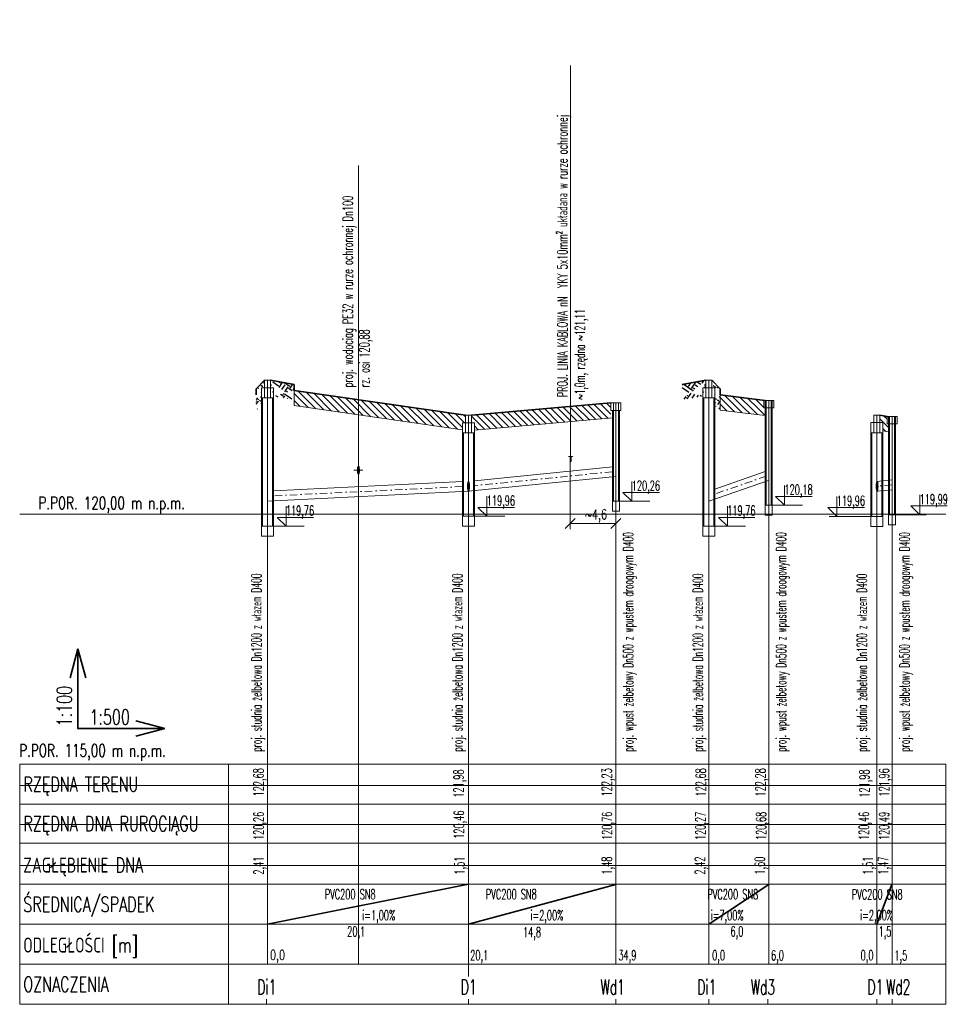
# Model space of a CAD drawing. Header units: millimetres. Extents: x 7478875 to 7488313, y 5963949 to 5966160.
# Tile 6 of 6: x 7486455 to 7488313, y 5963949 to 5965919. Entities that reach past the tile are written whole.
import ezdxf

# ---------------------------------------------------------------- set-up
doc = ezdxf.new("R2010")
doc.units = ezdxf.units.MM
doc.linetypes.add('DASHDOT', pattern=[1, 0.5, -0.25, 0, -0.25])
doc.layers.get('0').update_dxf_attribs({"lineweight": 0})
for name, color, linetype, lineweight in [('A- teren', 7, 'Continuous', 35), ('S-kd-rury', 94, 'Continuous', 20), ('S-kd-studnie', 94, 'Continuous', 20), ('S-profil-kolizje', 7, 'Continuous', 20), ('S-profil-tabelka', 7, 'Continuous', 20)]:
    doc.layers.add(name, color=color, linetype=linetype, lineweight=lineweight)
doc.layers.add('HATCH', color=7, linetype='Continuous')
doc.layers.add('S-profil-niedruk', color=1, linetype='Continuous', lineweight=20, plot=False)
doc.styles.add('profil-100', font='romans.shx', dxfattribs={"width": 0.6, "height": 20})
doc.styles.add('SANIT', font='romans.shx', dxfattribs={"width": 0.7})
doc.dimstyles.new('Kopia profil-100-12-rzedne', dxfattribs={"dimtxt": 20, "dimasz": 0, "dimexe": 10, "dimexo": 10, "dimgap": 0, "dimtad": 1, "dimjust": 1, "dimlfac": 0.01, "dimrnd": 0.0001, "dimzin": 1, "dimtxsty": 'profil-100', "dimblk": 'NONE', "dimcen": 12.5, "dimse1": 1, "dimse2": 1, "dimsd1": 1, "dimsd2": 1, "dimclrd": 7, "dimclre": 7, "dimclrt": 7, "dimadec": 0, "dimazin": 0, "dimtm": 1e-09, "dimtfac": 1, "dimtofl": 0, "dimtmove": 2, "dimatfit": 2, "dimldrblk": 'NONE', "dimfxl": 0, "dimtolj": 1, "dimtzin": 0, "dimlwd": 0, "dimlwe": 20, "dimarcsym": 0})
doc.dimstyles.new('profil-odl', dxfattribs={"dimtxt": 25, "dimasz": 2, "dimexe": 0, "dimexo": 0, "dimgap": 3, "dimtad": 1, "dimdec": 1, "dimlfac": 0.05, "dimzin": 1, "dimtxsty": 'profil-100', "dimblk": 'NONE', "dimcen": 0, "dimdle": 10, "dimse1": 1, "dimse2": 1, "dimsd1": 1, "dimsd2": 1, "dimclrd": 7, "dimclrt": 256, "dimazin": 0, "dimtfac": 1, "dimtdec": 1, "dimtmove": 0, "dimatfit": 3, "dimldrblk": 'NONE', "dimfxl": 0, "dimlwd": 0, "dimlwe": 0, "dimarcsym": 0})
doc.dimstyles.new('profil-odl-kolizje', dxfattribs={"dimtxt": 20, "dimasz": 20, "dimexe": 10, "dimexo": 0, "dimgap": 3, "dimtad": 1, "dimdec": 1, "dimlfac": 0.05, "dimzin": 1, "dimtxsty": 'SANIT', "dimblk": 'OBLIQUE', "dimcen": 0, "dimse1": 1, "dimse2": 1, "dimclrd": 7, "dimclrt": 256, "dimazin": 0, "dimtfac": 1, "dimtdec": 1, "dimtmove": 0, "dimatfit": 3, "dimldrblk": 'NONE', "dimfxl": 0, "dimlwd": 0, "dimlwe": 0, "dimarcsym": 0})
doc.dimstyles.new('zaglebienia', dxfattribs={"dimtxt": 25, "dimasz": 10, "dimexe": 0, "dimexo": 0, "dimgap": 3, "dimtad": 1, "dimlfac": 0.01, "dimzin": 1, "dimtxsty": 'profil-100', "dimblk": 'NONE', "dimcen": 0, "dimdle": 10, "dimse1": 1, "dimse2": 1, "dimsd1": 1, "dimsd2": 1, "dimclrd": 7, "dimclrt": 256, "dimazin": 0, "dimtfac": 1, "dimtmove": 0, "dimatfit": 3, "dimldrblk": 'NONE', "dimfxl": 0, "dimlwd": 0, "dimlwe": 0, "dimarcsym": 0})
pattern_1 = [(135, (-11571.194, -629.4), (-6.735192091, -6.735192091), [])]
pattern_2 = [(56, (-11571.194, -629.4), (-5.140540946, 26.44579057), [19.05, -19.05]), (56, (-11577.116, -625.405), (-5.140540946, 26.44579057), [19.05, -19.05]), (56, (-11583.039, -621.41), (-5.140540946, 26.44579057), [19.05, -19.05]), (146, (-11583.681, -618.105), (-26.44579057, -5.140540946), [19.05, -19.05]), (146, (-11579.686, -612.182), (-26.44579057, -5.140540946), [19.05, -19.05]), (146, (-11575.692, -606.26), (-26.44579057, -5.140540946), [19.05, -19.05])]
pattern_3 = [(56, (-10393.77, -629.4), (-5.140540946, 26.44579057), [19.05, -19.05]), (56, (-10399.693, -625.405), (-5.140540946, 26.44579057), [19.05, -19.05]), (56, (-10405.616, -621.41), (-5.140540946, 26.44579057), [19.05, -19.05]), (146, (-10406.258, -618.105), (-26.44579057, -5.140540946), [19.05, -19.05]), (146, (-10402.264, -612.182), (-26.44579057, -5.140540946), [19.05, -19.05]), (146, (-10398.269, -606.26), (-26.44579057, -5.140540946), [19.05, -19.05])]

# ---------------------------------------------------------------- blocks, each defined once
blk = doc.blocks.new('*D4476')
at = {"layer": 'Defpoints', "color": 0}
for p in [(7487353.8, 5964109.1), (7487649.1, 5964109), (7487353.8, 5964075.2)]:
    blk.add_point(p, dxfattribs=at)
at = {"layer": 'S-profil-tabelka', "insert": (7487481.2, 5964090.1), "char_height": 20, "attachment_point": 5, "style": 'profil-100'}
blk.add_mtext('14,8', dxfattribs=at)
blk = doc.blocks.new('_None')
blk = doc.blocks.new('*D4477')
at = {"layer": 'Defpoints', "color": 0}
for p in [(7486951.6, 5964029.1), (7487649.1, 5964029.1), (7487649.1, 5964029.1)]:
    blk.add_point(p, dxfattribs=at)
at = {"layer": 'S-profil-tabelka', "insert": (7487672.1, 5964044), "char_height": 20, "attachment_point": 5, "style": 'profil-100'}
blk.add_mtext('34,9', dxfattribs=at)
blk = doc.blocks.new('*D4478')
at = {"layer": 'Defpoints', "color": 0}
for p in [(7486951.6, 5964109.1), (7487353.8, 5964109), (7486951.6, 5964076.8)]:
    blk.add_point(p, dxfattribs=at)
at = {"layer": 'S-profil-tabelka', "insert": (7487129.1, 5964091.7), "char_height": 20, "attachment_point": 5, "style": 'profil-100'}
blk.add_mtext('20,1', dxfattribs=at)
blk = doc.blocks.new('*D4480')
at = {"layer": 'Defpoints', "color": 0}
for p in [(7486951.6, 5964029.1), (7487353.8, 5964029.1), (7487353.8, 5964029.1)]:
    blk.add_point(p, dxfattribs=at)
at = {"layer": 'S-profil-tabelka', "insert": (7487375.4, 5964044), "char_height": 20, "attachment_point": 5, "style": 'profil-100'}
blk.add_mtext('20,1', dxfattribs=at)
blk = doc.blocks.new('*D4481')
at = {"layer": 'Defpoints', "color": 0}
for p in [(7487649.1, 5965005.5), (7487642.1, 5964929.5), (7487649.1, 5964929.5)]:
    blk.add_point(p, dxfattribs=at)
at = {"layer": 'S-profil-tabelka', "color": 7, "insert": (7487634.3, 5964306), "char_height": 20, "attachment_point": 5, "rotation": 90, "style": 'profil-100'}
blk.add_mtext('\\A1;120,76', dxfattribs=at)
blk = doc.blocks.new('*D4482')
at = {"layer": 'Defpoints', "color": 0}
for p in [(7487649.4, 5965152.4), (7487649.1, 5964929.5), (7487649.1, 5964929.5)]:
    blk.add_point(p, dxfattribs=at)
at = {"layer": 'S-profil-tabelka', "color": 7, "insert": (7487633.7, 5964393.2), "char_height": 20, "attachment_point": 5, "rotation": 90, "style": 'profil-100'}
blk.add_mtext('\\A1;122,23', dxfattribs=at)
blk = doc.blocks.new('*D4483')
at = {"layer": 'Defpoints', "color": 0}
for p in [(7487354.1, 5965127.9), (7487352.9, 5964929.5), (7487354.1, 5964929.5)]:
    blk.add_point(p, dxfattribs=at)
at = {"layer": 'S-profil-tabelka', "color": 7, "insert": (7487337.2, 5964390.7), "char_height": 20, "attachment_point": 5, "rotation": 90, "style": 'profil-100'}
blk.add_mtext('\\A1;121,98', dxfattribs=at)
blk = doc.blocks.new('*D4485')
at = {"layer": 'Defpoints', "color": 0}
for p in [(7486951.8, 5965197.6), (7486951.8, 5964929.5), (7486951.8, 5964929.5)]:
    blk.add_point(p, dxfattribs=at)
at = {"layer": 'S-profil-tabelka', "color": 7, "insert": (7486936.6, 5964393.2), "char_height": 20, "attachment_point": 5, "rotation": 90, "style": 'profil-100'}
blk.add_mtext('\\A1;122,68', dxfattribs=at)
blk = doc.blocks.new('*D4486')
at = {"layer": 'Defpoints', "color": 0}
for p in [(7487353.8, 5964976), (7487354.1, 5964929.5), (7487365.8, 5964929.5)]:
    blk.add_point(p, dxfattribs=at)
at = {"layer": 'S-profil-tabelka', "color": 7, "insert": (7487337.9, 5964308.5), "char_height": 20, "attachment_point": 5, "rotation": 90, "style": 'profil-100'}
blk.add_mtext('\\A1;120,46', dxfattribs=at)
blk = doc.blocks.new('*D4488')
at = {"layer": 'Defpoints', "color": 0}
for p in [(7486951.8, 5964955.9), (7486951.8, 5964929.5), (7486951.8, 5964929.5)]:
    blk.add_point(p, dxfattribs=at)
at = {"layer": 'S-profil-tabelka', "color": 7, "insert": (7486936.8, 5964306), "char_height": 20, "attachment_point": 5, "rotation": 90, "style": 'profil-100'}
blk.add_mtext('\\A1;120,26', dxfattribs=at)
blk = doc.blocks.new('*D4489')
at = {"layer": 'Defpoints', "color": 0}
for p in [(7487644.1, 5965152.4), (7487649.1, 5965152.4), (7487642.1, 5965004.8)]:
    blk.add_point(p, dxfattribs=at)
at = {"layer": 'S-profil-tabelka', "insert": (7487634.2, 5964226.5), "char_height": 20, "attachment_point": 5, "rotation": 90, "style": 'profil-100'}
blk.add_mtext('1,48', dxfattribs=at)
blk = doc.blocks.new('*D4492')
at = {"layer": 'Defpoints', "color": 0}
for p in [(7486951.6, 5965186.2), (7486959.1, 5965186.2), (7486963.9, 5964945)]:
    blk.add_point(p, dxfattribs=at)
at = {"layer": 'S-profil-tabelka', "insert": (7486936.7, 5964226.5), "char_height": 20, "attachment_point": 5, "rotation": 90, "style": 'profil-100'}
blk.add_mtext('2,41', dxfattribs=at)
blk = doc.blocks.new('*D4494')
at = {"layer": 'Defpoints', "color": 0}
for p in [(7487355.8, 5965127.9), (7487353.8, 5964976.7), (7487355.8, 5964976.7)]:
    blk.add_point(p, dxfattribs=at)
at = {"layer": 'S-profil-tabelka', "insert": (7487338.9, 5964226.5), "char_height": 20, "attachment_point": 5, "rotation": 90, "style": 'profil-100'}
blk.add_mtext('1,51', dxfattribs=at)
blk = doc.blocks.new('_Oblique')
at = {"color": 0, "linetype": 'ByBlock', "lineweight": -2}
blk.add_line((-0.5, -0.5), (0.5, 0.5), dxfattribs=at)
blk = doc.blocks.new('*D4549')
at = {"layer": 'Defpoints', "color": 0}
for p in [(7487557.4, 5964929.7), (7487649.1, 5964911.4), (7487649.1, 5964911.4)]:
    blk.add_point(p, dxfattribs=at)
at = {"layer": 'S-profil-tabelka', "color": 7, "linetype": 'ByBlock', "lineweight": 0}
blk.add_line((7487557.4, 5964911.4), (7487649.1, 5964911.4), dxfattribs=at)
at = {"layer": 'S-profil-tabelka', "color": 7, "linetype": 'ByBlock', "lineweight": 0, "xscale": 20, "yscale": 20, "zscale": 20, "rotation": 180}
blk.add_blockref('_Oblique', (7487557.4, 5964911.4), dxfattribs=at)
at = {"layer": 'S-profil-tabelka', "color": 7, "linetype": 'ByBlock', "lineweight": 0, "xscale": 20, "yscale": 20, "zscale": 20}
blk.add_blockref('_Oblique', (7487649.1, 5964911.4), dxfattribs=at)
at = {"layer": 'S-profil-tabelka', "insert": (7487609.2, 5964926.3), "char_height": 20, "attachment_point": 5, "style": 'SANIT'}
blk.add_mtext('~4,6', dxfattribs=at)
blk = doc.blocks.new('*D4558')
at = {"layer": 'Defpoints', "color": 0}
for p in [(7488201.9, 5965125.4), (7488202, 5965125.4), (7488202, 5964978.4)]:
    blk.add_point(p, dxfattribs=at)
at = {"layer": 'S-profil-tabelka', "insert": (7488187.1, 5964226.5), "char_height": 20, "attachment_point": 5, "rotation": 90, "style": 'profil-100'}
blk.add_mtext('1,47', dxfattribs=at)
blk = doc.blocks.new('*D4559')
at = {"layer": 'Defpoints', "color": 0}
for p in [(7488171.4, 5964029.1), (7488171.4, 5964028.8), (7488171.4, 5964028.8)]:
    blk.add_point(p, dxfattribs=at)
at = {"layer": 'S-profil-tabelka', "insert": (7488151.8, 5964044), "char_height": 20, "attachment_point": 5, "style": 'profil-100'}
blk.add_mtext('0,0', dxfattribs=at)
blk = doc.blocks.new('*D4560')
at = {"layer": 'Defpoints', "color": 0}
for p in [(7488200.4, 5965125.4), (7488200.4, 5964929.4), (7488201.6, 5964929.4)]:
    blk.add_point(p, dxfattribs=at)
at = {"layer": 'S-profil-tabelka', "color": 7, "insert": (7488188.9, 5964393), "char_height": 20, "attachment_point": 5, "rotation": 90, "style": 'profil-100'}
blk.add_mtext('\\A1;121,96', dxfattribs=at)
blk = doc.blocks.new('*D4561')
at = {"layer": 'Defpoints', "color": 0}
for p in [(7488202, 5964978.4), (7488202, 5964929.4), (7488202, 5964929.4)]:
    blk.add_point(p, dxfattribs=at)
at = {"layer": 'S-profil-tabelka', "color": 7, "insert": (7488188.9, 5964305.8), "char_height": 20, "attachment_point": 5, "rotation": 90, "style": 'profil-100'}
blk.add_mtext('\\A1;120,49', dxfattribs=at)
blk = doc.blocks.new('*D4562')
at = {"layer": 'Defpoints', "color": 0}
for p in [(7488171.6, 5964109.3), (7488201.8, 5964108.9), (7488171.6, 5964076.7)]:
    blk.add_point(p, dxfattribs=at)
at = {"layer": 'S-profil-tabelka', "insert": (7488187.8, 5964091.6), "char_height": 20, "attachment_point": 5, "style": 'profil-100'}
blk.add_mtext('1,5', dxfattribs=at)
blk = doc.blocks.new('*D4564')
at = {"layer": 'Defpoints', "color": 0}
for p in [(7488165.6, 5965127.9), (7488165.6, 5964929.5), (7488171.6, 5964929.5)]:
    blk.add_point(p, dxfattribs=at)
at = {"layer": 'S-profil-tabelka', "color": 7, "insert": (7488149.6, 5964390.7), "char_height": 20, "attachment_point": 5, "rotation": 90, "style": 'profil-100'}
blk.add_mtext('\\A1;121,98', dxfattribs=at)
blk = doc.blocks.new('*D4565')
at = {"layer": 'Defpoints', "color": 0}
for p in [(7488171.6, 5964975.5), (7488171.6, 5964929.5), (7488171.6, 5964929.5)]:
    blk.add_point(p, dxfattribs=at)
at = {"layer": 'S-profil-tabelka', "color": 7, "insert": (7488148.6, 5964306), "char_height": 20, "attachment_point": 5, "rotation": 90, "style": 'profil-100'}
blk.add_mtext('\\A1;120,46', dxfattribs=at)
blk = doc.blocks.new('*D4566')
at = {"layer": 'Defpoints', "color": 0}
for p in [(7488172.6, 5965128), (7488171.5, 5964976.7), (7488171.6, 5964976.7)]:
    blk.add_point(p, dxfattribs=at)
at = {"layer": 'S-profil-tabelka', "insert": (7488156.6, 5964226.5), "char_height": 20, "attachment_point": 5, "rotation": 90, "style": 'profil-100'}
blk.add_mtext('1,51', dxfattribs=at)
blk = doc.blocks.new('*D4567')
at = {"layer": 'Defpoints', "color": 0}
for p in [(7487835.2, 5965197.9), (7487835.2, 5965197.9), (7487835.4, 5964956)]:
    blk.add_point(p, dxfattribs=at)
at = {"layer": 'S-profil-tabelka', "insert": (7487820.3, 5964226.5), "char_height": 20, "attachment_point": 5, "rotation": 90, "style": 'profil-100'}
blk.add_mtext('2,42', dxfattribs=at)
blk = doc.blocks.new('*D4568')
at = {"layer": 'Defpoints', "color": 0}
for p in [(7487954.9, 5965157.4), (7487955, 5965157.4), (7487954.7, 5964997.5)]:
    blk.add_point(p, dxfattribs=at)
at = {"layer": 'S-profil-tabelka', "insert": (7487940, 5964226.5), "char_height": 20, "attachment_point": 5, "rotation": 90, "style": 'profil-100'}
blk.add_mtext('1,60', dxfattribs=at)
blk = doc.blocks.new('*D4569')
at = {"layer": 'Defpoints', "color": 0}
blk.add_point((7487835.2, 5964029.2), dxfattribs=at)
blk.add_point((7487835.2, 5964029.2), dxfattribs=at)
blk.add_point((7487835.2, 5964029.2), dxfattribs=at)
at = {"layer": 'S-profil-tabelka', "insert": (7487854.7, 5964044.1), "char_height": 20, "attachment_point": 5, "style": 'profil-100'}
blk.add_mtext('0,0', dxfattribs=at)
blk = doc.blocks.new('*D4570')
at = {"layer": 'Defpoints', "color": 0}
for p in [(7487955.2, 5965157.4), (7487955, 5964929.5), (7487955.4, 5964929.5)]:
    blk.add_point(p, dxfattribs=at)
at = {"layer": 'S-profil-tabelka', "color": 7, "insert": (7487941.5, 5964393.1), "char_height": 20, "attachment_point": 5, "rotation": 90, "style": 'profil-100'}
blk.add_mtext('\\A1;122,28', dxfattribs=at)
blk = doc.blocks.new('*D4571')
at = {"layer": 'Defpoints', "color": 0}
for p in [(7487954.7, 5964997.5), (7487955.4, 5964929.4), (7487955.4, 5964929.4)]:
    blk.add_point(p, dxfattribs=at)
at = {"layer": 'S-profil-tabelka', "color": 7, "insert": (7487942.7, 5964305.9), "char_height": 20, "attachment_point": 5, "rotation": 90, "style": 'profil-100'}
blk.add_mtext('\\A1;120,68', dxfattribs=at)
blk = doc.blocks.new('*D4572')
at = {"layer": 'Defpoints', "color": 0}
for p in [(7487835.1, 5965197.9), (7487835.1, 5964929.4), (7487836.8, 5964929.4)]:
    blk.add_point(p, dxfattribs=at)
at = {"layer": 'S-profil-tabelka', "color": 7, "insert": (7487822.1, 5964393.1), "char_height": 20, "attachment_point": 5, "rotation": 90, "style": 'profil-100'}
blk.add_mtext('\\A1;122,68', dxfattribs=at)
blk = doc.blocks.new('*D4573')
at = {"layer": 'Defpoints', "color": 0}
for p in [(7487835.4, 5964956), (7487835.4, 5964929.4), (7487848.6, 5964929.4)]:
    blk.add_point(p, dxfattribs=at)
at = {"layer": 'S-profil-tabelka', "color": 7, "insert": (7487821.3, 5964305.9), "char_height": 20, "attachment_point": 5, "rotation": 90, "style": 'profil-100'}
blk.add_mtext('\\A1;120,27', dxfattribs=at)
blk = doc.blocks.new('*D4574')
at = {"layer": 'Defpoints', "color": 0}
for p in [(7487835.1, 5964109), (7487954.9, 5964109), (7487835.1, 5964076.8)]:
    blk.add_point(p, dxfattribs=at)
at = {"layer": 'S-profil-tabelka', "insert": (7487891.4, 5964091.7), "char_height": 20, "attachment_point": 5, "style": 'profil-100'}
blk.add_mtext('6,0', dxfattribs=at)
blk = doc.blocks.new('*D4575')
at = {"layer": 'Defpoints', "color": 0}
for p in [(7487835.2, 5964029.1), (7487954.9, 5964029), (7487954.9, 5964029)]:
    blk.add_point(p, dxfattribs=at)
at = {"layer": 'S-profil-tabelka', "insert": (7487972.5, 5964043.9), "char_height": 20, "attachment_point": 5, "style": 'profil-100'}
blk.add_mtext('6,0', dxfattribs=at)
blk = doc.blocks.new('*D4576')
at = {"layer": 'Defpoints', "color": 0}
for p in [(7488171.4, 5964028.8), (7488202, 5964029), (7488202, 5964029)]:
    blk.add_point(p, dxfattribs=at)
at = {"layer": 'S-profil-tabelka', "insert": (7488219.5, 5964043.9), "char_height": 20, "attachment_point": 5, "style": 'profil-100'}
blk.add_mtext('1,5', dxfattribs=at)

msp = doc.modelspace()

# ---------------------------------------------------------------- hatches: boundary and pattern name
at = {"layer": 'HATCH', "transparency": 33554687}
h = msp.add_hatch(dxfattribs=at)
h.set_pattern_fill('EARTH', color=8, scale=3, angle=124)
h.set_pattern_definition(pattern_2)
edge = h.paths.add_edge_path()
edge.add_line((7486945.56, 5965197.868), (7486929.16, 5965180.493))
edge.add_line((7486939.56, 5965182.868), (7486945.56, 5965182.868))
edge.add_line((7486939.56, 5965182.868), (7486939.56, 5965147.805))
edge.add_line((7486929.16, 5965168.493), (7486929.16, 5965138.268))
edge.add_line((7486939.56, 5965147.805), (7486930.741, 5965138.462))
h = msp.add_hatch(dxfattribs=at)
h.set_pattern_fill('EARTH', color=8, scale=3, angle=124)
h.set_pattern_definition(pattern_2)
edge = h.paths.add_edge_path()
edge.add_line((7487004.758, 5965159.037), (7486963.56, 5965165.457))
edge.add_line((7487004.758, 5965177.399), (7487004.758, 5965147.088))
edge.add_line((7487004.758, 5965189.399), (7486957.56, 5965197.868))
edge.add_line((7486963.56, 5965165.457), (7486963.56, 5965182.868))
edge.add_line((7486957.56, 5965182.868), (7486963.56, 5965182.868))
edge.add_line((7486957.56, 5965197.868), (7486957.56, 5965182.868))
h = msp.add_hatch(dxfattribs=at)
h.set_pattern_fill('EARTH', color=8, scale=3, angle=56)
h.set_pattern_definition(pattern_3)
edge = h.paths.add_edge_path()
edge.add_line((7487781.975, 5965159.037), (7487823.173, 5965165.457))
edge.add_line((7487781.975, 5965177.399), (7487781.975, 5965147.088))
edge.add_line((7487781.975, 5965189.399), (7487829.173, 5965197.868))
edge.add_line((7487823.173, 5965165.457), (7487823.173, 5965182.868))
edge.add_line((7487829.173, 5965182.868), (7487823.173, 5965182.868))
edge.add_line((7487829.173, 5965197.868), (7487829.173, 5965182.868))
h = msp.add_hatch(dxfattribs=at)
h.set_pattern_fill('EARTH', color=8, scale=3, angle=56)
h.set_pattern_definition(pattern_3)
edge = h.paths.add_edge_path()
edge.add_line((7487841.173, 5965197.868), (7487857.573, 5965180.493))
edge.add_line((7487847.173, 5965182.868), (7487841.173, 5965182.868))
edge.add_line((7487847.173, 5965182.868), (7487847.173, 5965147.805))
edge.add_line((7487857.573, 5965168.493), (7487857.573, 5965138.268))
edge.add_line((7487847.173, 5965147.805), (7487855.992, 5965138.462))
h = msp.add_hatch(dxfattribs=at)
h.set_pattern_fill('ANSI31', color=256, scale=3, angle=90)
h.set_pattern_definition(pattern_1)
h.paths.add_polyline_path([(7487004.758, 5965147.088), (7487004.758, 5965177.399), (7487347.787, 5965127.853), (7487347.787, 5965112.853), (7487341.787, 5965112.853), (7487341.787, 5965098.408)])
h = msp.add_hatch(dxfattribs=at)
h.set_pattern_fill('ANSI31', color=256, scale=3, angle=90)
h.set_pattern_definition([(135, (-11507.278, -629.4), (-6.735192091, -6.735192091), [])])
edge = h.paths.add_edge_path()
edge.add_line((7487943.486, 5965157.523), (7487947.984, 5965127.186))
edge.add_line((7487943.486, 5965157.41), (7487946.485, 5965142.41))
edge.add_line((7487857.573, 5965138.181), (7487947.984, 5965127.186))
edge.add_line((7487944.986, 5965142.41), (7487947.984, 5965142.41))
edge.add_line((7487857.573, 5965138.181), (7487857.573, 5965168.493))
edge.add_line((7487944.986, 5965157.41), (7487857.573, 5965168.493))
h = msp.add_hatch(dxfattribs=at)
h.set_pattern_fill('ANSI31', color=256, scale=3, angle=90)
h.set_pattern_definition(pattern_1)
h.paths.add_polyline_path([(7487365.787, 5965112.853), (7487359.787, 5965112.853), (7487359.787, 5965127.853), (7487639.065, 5965152.434), (7487638.575, 5965122.01), (7487365.787, 5965097.966)])
h = msp.add_hatch(dxfattribs=at)
h.set_pattern_fill('ANSI31', color=256, scale=3, angle=90)
h.set_pattern_definition([(135, (-14624.678, -629.477), (-6.735192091, -6.735192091), [])])
edge = h.paths.add_edge_path()
edge.add_line((7488194.856, 5965094.47), (7488194.856, 5965110.39))
edge.add_line((7488194.856, 5965110.39), (7488191.856, 5965110.39))
edge.add_line((7488191.856, 5965110.39), (7488191.856, 5965125.39))
edge.add_line((7488191.856, 5965125.39), (7488177.607, 5965127.776))
edge.add_line((7488177.607, 5965127.987), (7488177.607, 5965112.987))
edge.add_line((7488177.607, 5965112.987), (7488183.607, 5965112.987))
edge.add_line((7488183.607, 5965112.987), (7488183.607, 5965096.354))
edge.add_line((7488183.607, 5965096.354), (7488194.856, 5965094.47))

# ---------------------------------------------------------------- linework, layer by layer
for p, q in [((7487133.558, 5965627.317, 0), (7487133.558, 5964029.095, 0)), ((7486951.558, 5965197.868, 0), (7486951.558, 5964029.095, 0)), ((7487835.175, 5965197.868, 0), (7487835.175, 5964029.095, 0)), ((7487649.065, 5965152.434), (7487649.065, 5964029.003)), ((7487954.986, 5965157.41), (7487954.913, 5964029.032, 0)), ((7487353.787, 5965127.853), (7487353.787, 5964004.421)), ((7488171.609, 5965127.987), (7488171.536, 5964028.955, 0)), ((7488202.043, 5965125.39), (7488201.971, 5964028.955))]:
    msp.add_line(p, q)
at = {"layer": 'A- teren'}
for p, q in [((7486945.56, 5965197.868, 0), (7486929.16, 5965180.493)), ((7487004.758, 5965189.399, 0), (7486957.56, 5965197.868, 0)), ((7487781.975, 5965189.399, 0), (7487829.173, 5965197.868, 0)), ((7487841.173, 5965197.868, 0), (7487857.573, 5965180.493)), ((7486929.16, 5965168.493), (7486929.16, 5965180.493)), ((7487004.758, 5965177.399, 0), (7487004.758, 5965189.399, 0)), ((7487857.573, 5965168.493), (7487857.573, 5965180.493)), ((7487347.787, 5965127.853), (7487004.758, 5965177.399, 0)), ((7487857.573, 5965168.493), (7487947.984, 5965157.41)), ((7487639.065, 5965152.434), (7487359.787, 5965127.853)), ((7488177.607, 5965127.776), (7488191.856, 5965125.39))]:
    msp.add_line(p, q, dxfattribs=at)
at = {"layer": 'S-kd-rury'}
for p, q in [((7487649.065, 5965152.434), (7487639.065, 5965152.434)), ((7487639.065, 5965152.434), (7487639.065, 5965137.434)), ((7487654.067, 5965152.434), (7487644.063, 5965152.434)), ((7487659.065, 5965152.434), (7487649.065, 5965152.434)), ((7487659.065, 5965152.434), (7487659.065, 5965137.434)), ((7487944.986, 5965157.41), (7487954.986, 5965157.41)), ((7487944.986, 5965157.41), (7487944.986, 5965142.41)), ((7487947.984, 5965157.41), (7487961.987, 5965157.41)), ((7487954.986, 5965157.41), (7487964.986, 5965157.41)), ((7487964.986, 5965157.41), (7487964.986, 5965142.41)), ((7488191.856, 5965125.39), (7488208.858, 5965125.39)), ((7488191.856, 5965125.39), (7488191.856, 5965110.39)), ((7488201.856, 5965125.39), (7488211.856, 5965125.39)), ((7488211.856, 5965125.39), (7488211.856, 5965110.39)), ((7487642.067, 5965024.782), (7487365.787, 5964996.723)), ((7487649.065, 5965005.493), (7487353.787, 5964975.504)), ((7487949.984, 5965015.759), (7487847.173, 5964980.123, 0)), ((7487341.787, 5964994.912), (7486963.56, 5964976.44, 0)), ((7487954.725, 5964997.493, 0), (7487834.921, 5964955.865, 0)), ((7488202.037, 5964998.416), (7488171.601, 5964995.496)), ((7487353.787, 5964975.498), (7486951.812, 5964955.867, 0)), ((7488202.037, 5964978.416), (7488171.601, 5964975.496)), ((7487642.063, 5964955.493), (7487656.067, 5964955.493)), ((7487353.675, 5964925.493), (7487365.787, 5964925.493)), ((7487365.787, 5964925.493), (7487365.787, 5964905.493)), ((7487642.063, 5964935.493), (7487656.067, 5964935.493)), ((7487947.97, 5964927.493), (7487961.974, 5964927.493)), ((7486963.56, 5964905.493, 0), (7486963.56, 5964885.493, 0)), ((7487365.787, 5964905.493), (7487341.787, 5964905.493)), ((7487823.173, 5964905.493, 0), (7487823.173, 5964885.493, 0)), ((7488183.607, 5964905.402), (7488159.607, 5964905.402)), ((7488194.858, 5964908.415), (7488208.861, 5964908.415)), ((7486963.56, 5964885.493, 0), (7486939.56, 5964885.493, 0)), ((7487823.173, 5964885.493, 0), (7487847.173, 5964885.493, 0)), ((7487649.065, 5964849.543), (7487649.065, 5964429.493)), ((7487649.065, 5964429.493), (7487649.065, 5964429.493))]:
    msp.add_line(p, q, dxfattribs=at)
at = {"layer": 'S-kd-rury', "linetype": 'DASHDOT', "ltscale": 30}
for p, q in [((7487642.067, 5965014.782), (7487365.787, 5964986.723)), ((7487949.984, 5965005.759), (7487847.173, 5964970.123, 0)), ((7487341.787, 5964984.912), (7486963.56, 5964966.44, 0)), ((7488202.037, 5964988.416), (7488171.601, 5964985.496))]:
    msp.add_line(p, q, dxfattribs=at)
at = {"layer": 'S-kd-studnie', "linetype": 'Continuous'}
for p, q in [((7486945.56, 5965197.868, 0), (7486945.56, 5965162.868, 0)), ((7486957.56, 5965197.868, 0), (7486945.56, 5965197.868, 0)), ((7486957.56, 5965197.868, 0), (7486957.56, 5965162.868, 0)), ((7487829.173, 5965197.868, 0), (7487829.173, 5965162.868, 0)), ((7487829.173, 5965197.868, 0), (7487841.173, 5965197.868, 0)), ((7487841.173, 5965197.868, 0), (7487841.173, 5965162.868, 0)), ((7486939.56, 5964905.493, 0), (7486939.56, 5965182.868, 0)), ((7486963.56, 5965182.868, 0), (7486939.56, 5965182.868, 0)), ((7486963.56, 5964905.493, 0), (7486963.56, 5965182.868, 0)), ((7487823.173, 5964905.493, 0), (7487823.173, 5965182.868, 0)), ((7487823.173, 5965182.868, 0), (7487847.173, 5965182.868, 0)), ((7487847.173, 5964905.493, 0), (7487847.173, 5965182.868, 0)), ((7486963.56, 5965162.868, 0), (7486939.56, 5965162.868, 0)), ((7486941.56, 5964905.493, 0), (7486941.56, 5965162.868, 0)), ((7486961.56, 5964905.493, 0), (7486961.56, 5965162.868, 0)), ((7487823.173, 5965162.868, 0), (7487847.173, 5965162.868, 0)), ((7487825.173, 5964905.493, 0), (7487825.173, 5965162.868, 0)), ((7487845.173, 5964905.493, 0), (7487845.173, 5965162.868, 0)), ((7487644.063, 5965152.434), (7487644.063, 5964955.493)), ((7487654.067, 5965152.434), (7487654.067, 5964955.493)), ((7487944.986, 5965142.41), (7487964.986, 5965142.41)), ((7487947.984, 5965157.41), (7487947.97, 5964927.493)), ((7487949.984, 5965157.434), (7487949.97, 5964947.493)), ((7487959.987, 5965157.41), (7487959.974, 5964947.493)), ((7487961.987, 5965157.41), (7487961.974, 5964927.493)), ((7487347.787, 5965127.853), (7487347.787, 5965092.853)), ((7487359.787, 5965127.853), (7487347.787, 5965127.853)), ((7487359.787, 5965127.853), (7487359.787, 5965092.853)), ((7487659.065, 5965137.434), (7487639.065, 5965137.434)), ((7487659.065, 5965137.434), (7487639.065, 5965137.434)), ((7487642.06, 5965137.434), (7487642.063, 5964935.493)), ((7487656.063, 5965137.434), (7487656.067, 5964935.493)), ((7488165.607, 5965127.987), (7488165.607, 5965092.987)), ((7488177.607, 5965127.987), (7488165.607, 5965127.987)), ((7488165.607, 5965127.776), (7488165.607, 5965092.776)), ((7488177.607, 5965127.987), (7488177.607, 5965092.987)), ((7488177.607, 5965127.776), (7488177.607, 5965092.776)), ((7488194.856, 5965125.416), (7488194.858, 5964908.415)), ((7488196.856, 5965125.39), (7488196.858, 5964928.415)), ((7488206.859, 5965125.39), (7488206.861, 5964928.415)), ((7488208.859, 5965125.39), (7488208.861, 5964908.415)), ((7487341.787, 5964905.493), (7487341.787, 5965112.853)), ((7487365.787, 5965112.853), (7487341.787, 5965112.853)), ((7487365.787, 5964919.213), (7487365.787, 5965112.853)), ((7488183.607, 5965112.987), (7488159.607, 5965112.987)), ((7488159.607, 5964905.402), (7488159.607, 5965112.762)), ((7488183.607, 5964905.402), (7488183.607, 5965112.762)), ((7488191.856, 5965110.39), (7488211.856, 5965110.39)), ((7487365.787, 5965092.853), (7487341.787, 5965092.853)), ((7487343.787, 5964925.493), (7487343.787, 5965092.853)), ((7487363.787, 5964925.493), (7487363.787, 5965092.853)), ((7488183.607, 5965092.776), (7488159.607, 5965092.776)), ((7488161.607, 5964925.402), (7488161.607, 5965092.762)), ((7488181.607, 5964925.402), (7488181.607, 5965092.762)), ((7487961.974, 5964947.493), (7487947.97, 5964947.493)), ((7487365.787, 5964925.493), (7487341.787, 5964925.493)), ((7488183.607, 5964925.402), (7488159.607, 5964925.402)), ((7488208.861, 5964928.415), (7488194.858, 5964928.415)), ((7486963.56, 5964905.493, 0), (7486939.56, 5964905.493, 0)), ((7486939.56, 5964885.493, 0), (7486939.56, 5964905.493, 0)), ((7486963.56, 5964905.493, 0), (7486939.56, 5964905.493, 0)), ((7487847.173, 5964905.492, 0), (7487823.173, 5964905.492, 0)), ((7487847.173, 5964885.493, 0), (7487847.173, 5964905.493, 0))]:
    msp.add_line(p, q, dxfattribs=at)
at = {"layer": 'S-kd-studnie', "lineweight": 30, "ltscale": 10, "extrusion": (0, 0, -1)}
for centre in [(7487353.898, 5964985.493), (7488171.915, 5964985.372)]:
    msp.add_ellipse(centre, major_axis=(0, -10), ratio=0.2, dxfattribs=at)
at = {"layer": 'S-profil-kolizje'}
for p, q in [((7487681.144, 5964995.493), (7487681.144, 5964955.493)), ((7487986.82, 5964987.493, 0), (7487986.82, 5964947.493, 0)), ((7487390.864, 5964965.493), (7487390.864, 5964925.493)), ((7487663.198, 5964973.439), (7487736.165, 5964973.439)), ((7487681.144, 5964955.493), (7487663.198, 5964973.439)), ((7487968.874, 5964965.439, 0), (7488041.841, 5964965.439, 0)), ((7487986.82, 5964947.493, 0), (7487968.874, 5964965.439, 0)), ((7488091.582, 5964965.402), (7488091.582, 5964925.402)), ((7486988.637, 5964945.493, 0), (7486988.637, 5964905.493, 0)), ((7487372.918, 5964943.439), (7487445.885, 5964943.439)), ((7487390.864, 5964925.493), (7487372.918, 5964943.439)), ((7487656.067, 5964955.493), (7487717.22, 5964955.493)), ((7487872.25, 5964945.492, 0), (7487872.25, 5964905.492, 0)), ((7487961.974, 5964947.493), (7488022.896, 5964947.493, 0)), ((7488073.636, 5964943.348), (7488146.603, 5964943.348)), ((7488091.582, 5964925.402), (7488073.636, 5964943.348)), ((7488239.58, 5964946.361), (7488312.547, 5964946.361)), ((7488257.526, 5964928.415), (7488239.58, 5964946.361)), ((7486970.691, 5964923.439, 0), (7487043.658, 5964923.439, 0)), ((7486988.637, 5964905.493, 0), (7486970.691, 5964923.439, 0)), ((7487365.787, 5964925.493), (7487426.94, 5964925.493)), ((7487854.304, 5964923.438, 0), (7487927.271, 5964923.438, 0)), ((7487872.25, 5964905.492, 0), (7487854.304, 5964923.438, 0)), ((7488075.923, 5964925.402), (7488159.607, 5964925.402)), ((7488208.861, 5964928.415), (7488270.014, 5964928.415)), ((7486963.56, 5964905.493, 0), (7487024.713, 5964905.493, 0)), ((7487847.173, 5964905.492, 0), (7487908.326, 5964905.492, 0))]:
    msp.add_line(p, q, dxfattribs=at)
at = {"layer": 'S-profil-kolizje', "lineweight": 30, "ltscale": 10, "extrusion": (0, 0, -1)}
msp.add_ellipse((7487558.476, 5965039.977), major_axis=(0, -5.5), ratio=0.2, dxfattribs=at)
at = {"layer": 'S-profil-kolizje', "lineweight": 30}
msp.add_ellipse((7487133.558, 5965017.614, 0), major_axis=(0, 8), ratio=0.2, dxfattribs=at)
at = {"layer": 'S-profil-niedruk'}
for p, q in [((7486455.45, 5964929.493), (7488309.733, 5964929.493)), ((7486455.45, 5964386.91), (7488309.733, 5964386.91)), ((7486455.45, 5964308.516), (7488309.733, 5964308.516)), ((7486455.45, 5964226.512), (7488309.733, 5964226.512))]:
    msp.add_line(p, q, dxfattribs=at)
at = {"layer": 'S-profil-tabelka'}
for p, q in [((7487558.399, 5965827.931), (7487558.399, 5965045.463)), ((7487004.758, 5965177.399, 0), (7487004.758, 5965147.088, 0)), ((7487857.573, 5965168.493), (7487857.573, 5965138.181)), ((7487341.787, 5965098.408), (7487004.758, 5965147.088, 0)), ((7487857.573, 5965138.181), (7487947.984, 5965127.186)), ((7487642.072, 5965122.318), (7487365.787, 5965097.966)), ((7488177.607, 5965127.987), (7488177.607, 5965112.987)), ((7488191.856, 5965110.39), (7488191.856, 5965125.39)), ((7488177.607, 5965112.987), (7488183.607, 5965112.987)), ((7488183.607, 5965112.987), (7488183.607, 5965096.354)), ((7488194.856, 5965110.39), (7488191.856, 5965110.39)), ((7488194.856, 5965094.47), (7488194.856, 5965110.39)), ((7488183.607, 5965096.354), (7488194.856, 5965094.47)), ((7487562.901, 5965045.463), (7487553.896, 5965045.463)), ((7487557.374, 5965040.395), (7487557.374, 5964899.489)), ((7487142.563, 5965017.614, 0), (7487124.553, 5965017.614, 0)), ((7487681.144, 5964955.493), (7487681.144, 5964995.493)), ((7487986.82, 5964947.493, 0), (7487986.82, 5964987.493, 0)), ((7487390.864, 5964925.493), (7487390.864, 5964965.493)), ((7488091.582, 5964925.402), (7488091.582, 5964965.402)), ((7488257.526, 5964928.415), (7488257.526, 5964968.415)), ((7486988.637, 5964905.493, 0), (7486988.637, 5964945.493, 0)), ((7487872.25, 5964905.492, 0), (7487872.25, 5964945.492, 0)), ((7486455.45, 5964429.493), (7488309.733, 5964429.493)), ((7486455.45, 5964429.493), (7486455.45, 5963949.095)), ((7486455.45, 5964429.493), (7488309.733, 5964429.493)), ((7486455.45, 5964429.493), (7488309.733, 5964429.493)), ((7486873.676, 5964429.493), (7486873.676, 5963949.095)), ((7487954.931, 5964429.569, 0), (7487954.913, 5964029.172, 0)), ((7488309.733, 5964429.493), (7488309.733, 5963949.095)), ((7486455.45, 5964349.493), (7488309.733, 5964349.493)), ((7486455.45, 5964271.099), (7488309.733, 5964271.099)), ((7486455.45, 5964189.095), (7488309.733, 5964189.095)), ((7486455.45, 5964109.095), (7488309.733, 5964109.095)), ((7486455.45, 5964029.095), (7488309.733, 5964029.095)), ((7486949.577, 5963959.095), (7486949.577, 5963949.095)), ((7487353.84, 5963959.095), (7487353.84, 5963949.095)), ((7487649.085, 5963959.095), (7487649.085, 5963949.095)), ((7487835.087, 5963959.032), (7487835.087, 5963949.032)), ((7487952.932, 5963959.032), (7487952.932, 5963949.032)), ((7488171.533, 5963958.955), (7488171.533, 5963948.955)), ((7488201.967, 5963958.955), (7488201.967, 5963948.955)), ((7486455.45, 5963949.095), (7488309.733, 5963949.095))]:
    msp.add_line(p, q, dxfattribs=at)
at = {"layer": 'S-profil-tabelka', "lineweight": 35}
for p, q in [((7486572.186, 5964660.553), (7486556.657, 5964602.598)), ((7486572.186, 5964500.967), (7486572.186, 5964660.553)), ((7486572.186, 5964660.553), (7486587.715, 5964602.598)), ((7486745.945, 5964500.967), (7486687.99, 5964516.496)), ((7486571.359, 5964500.967), (7486745.945, 5964500.967)), ((7486745.945, 5964500.967), (7486687.99, 5964485.438))]:
    msp.add_line(p, q, dxfattribs=at)
at = {"layer": 'S-profil-tabelka', "lineweight": 35, "ltscale": 10}
for p, q in [((7487353.787, 5964189.095), (7486951.573, 5964109.115)), ((7487649.065, 5964189.003), (7487353.787, 5964109.003)), ((7487954.92, 5964189.026, 0), (7487835.116, 5964109.172, 0)), ((7488201.792, 5964188.949), (7488171.54, 5964109.091))]:
    msp.add_line(p, q, dxfattribs=at)

# ---------------------------------------------------------------- texts
at = {"layer": 'S-profil-niedruk', "style": 'SANIT', "width": 0.7}
msp.add_text('P.POR. 120,00 m n.p.m.', height=25, dxfattribs=at).set_placement((7486492.919, 5964939.63))
at = {"layer": 'S-profil-tabelka', "style": 'SANIT', "width": 0.55}
for s, rotation, p in [('~1,0m, rzędna ~121,11', 89.999998, (7487587.121, 5965158.458)), ('proj. wpust żelbetowy Dn500 z wpustem droogowym D400', 90, (7487683.883, 5964454.328, 0)), ('proj. wpust żelbetowy Dn500 z wpustem droogowym D400', 90, (7487989.749, 5964454.315, 0)), ('proj. wpust żelbetowy Dn500 z wpustem droogowym D400', 90, (7488236.815, 5964454.328, 0)), ('proj. studnia żelbetowa Dn1200 z włazem D400', 90, (7486939.489, 5964454.328, 0)), ('proj. studnia żelbetowa Dn1200 z włazem D400', 90, (7487341.722, 5964454.381, 0)), ('proj. studnia żelbetowa Dn1200 z włazem D400', 90, (7487823.105, 5964454.328, 0)), ('proj. studnia żelbetowa Dn1200 z włazem D400', 90, (7488151.727, 5964454.188, 0))]:
    msp.add_text(s, height=20, rotation=rotation, dxfattribs=at).set_placement(p)
at = {"layer": 'S-profil-tabelka', "style": 'SANIT', "width": 0.6}
for s, p in [('120,26', (7487680.835, 5964976.836)), ('120,18', (7487986.511, 5964968.836, 0)), ('119,96', (7487390.555, 5964946.836)), ('119,96', (7488091.273, 5964946.746)), ('119,99', (7488257.218, 5964949.758)), ('119,76', (7486988.329, 5964926.836, 0)), ('119,76', (7487871.942, 5964926.835, 0)), ('PVC200 SN8', (7487066.107, 5964159.155, 0)), ('PVC200 SN8', (7487388.774, 5964159.155, 0)), ('PVC200 SN8', (7487832.104, 5964159.092, 0)), ('PVC200 SN8', (7488121.302, 5964159.015)), ('i=1,00%%%', (7487141.258, 5964117.17)), ('i=2,00%%%', (7487477.919, 5964117.17)), ('i=7,00%%%', (7487838.776, 5964117.107)), ('i=2,00%%%', (7488137.998, 5964117.03))]:
    msp.add_text(s, height=20, dxfattribs=at).set_placement(p)
at = {"layer": 'S-profil-tabelka', "lineweight": 35, "style": 'SANIT', "width": 0.7}
msp.add_text('1:100', height=30, rotation=90, dxfattribs=at).set_placement((7486559.95, 5964505.092))
for s, height, p in [('1:500', 30, (7486595.03, 5964508.849)), ('P.POR. 115,00 m n.p.m.', 25, (7486454.623, 5964444.493))]:
    msp.add_text(s, height=height, dxfattribs=at).set_placement(p)
at = {"layer": 'S-profil-tabelka', "lineweight": 50, "style": 'SANIT'}
for s, width, p in [('RZĘDNA TERENU', 0.7, (7486462.662, 5964374.493)), ('RZĘDNA DNA RUROCIĄGU', 0.7, (7486462.662, 5964295.466)), ('ZAGŁĘBIENIE DNA', 0.7, (7486462.662, 5964212.489)), ('ŚREDNICA/SPADEK', 0.7, (7486462.662, 5964134.095)), ('ODLEGŁOŚCI [m]', 0.7, (7486462.662, 5964052.489)), ('OZNACZENIA', 0.7, (7486462.662, 5963974.095)), ('Di1', 0.6, (7486931.068, 5963968.379)), ('D1', 0.6, (7487338.441, 5963968.37)), ('Wd1', 0.6, (7487618.233, 5963968.379)), ('Di1', 0.6, (7487812.02, 5963968.316)), ('Wd3', 0.6, (7487918.949, 5963968.316)), ('D1', 0.6, (7488152.578, 5963968.293)), ('Wd2', 0.6, (7488189.767, 5963968.303))]:
    msp.add_text(s, height=30, dxfattribs=dict(at, width=width)).set_placement(p)
at = {"layer": 'S-profil-tabelka', "char_height": 20, "width": 829.53014, "attachment_point": 7, "rotation": 90, "style": 'profil-100'}
for s, insert in [('PROJ. LINIA KABLOWA nN  YKY 5x10mm² układana w rurze ochronnej ', (7487558.712, 5965163.575, 0)), ('proj. wodociag PE32 w rurze ochronnej Dn100\\Prz. osi 120,88', (7487161.544, 5965183.467, 0))]:
    msp.add_mtext(s, dxfattribs=dict(at, insert=insert))
at = {"layer": 'S-profil-tabelka', "insert": (7486971.843, 5964044.823, 0), "char_height": 20, "attachment_point": 5, "line_spacing_factor": 0.7, "style": 'SANIT'}
msp.add_mtext('0,0', dxfattribs=at)

# ---------------------------------------------------------------- dimensions: what is measured, and where the dimension line sits
at = {"layer": 'S-profil-tabelka'}
for base, p1, p2, picture, middle in [((7486951.816, 5964929.495), (7486951.816, 5965197.648), (7486951.812, 5964929.495), '*D4485', (7486936.595, 5964393.184)), ((7487835.103, 5964929.429), (7487835.103, 5965197.868), (7487836.829, 5964929.429), '*D4572', (7487822.051, 5964393.121)), ((7487649.065, 5964929.493), (7487649.354, 5965152.434), (7487649.065, 5964929.493), '*D4482', (7487633.671, 5964393.184)), ((7487955.402, 5964929.493), (7487955.171, 5965157.41), (7487954.956, 5964929.493), '*D4570', (7487941.464, 5964393.121)), ((7487354.076, 5964929.493), (7487354.076, 5965127.853), (7487352.947, 5964929.493), '*D4483', (7487337.242, 5964390.748)), ((7488165.607, 5964929.491), (7488165.607, 5965127.853), (7488171.599, 5964929.491), '*D4564', (7488149.63, 5964390.748)), ((7488200.357, 5964929.416), (7488200.357, 5965125.39), (7488201.597, 5964929.416), '*D4560', (7488188.858, 5964393.044)), ((7487649.065, 5964929.493), (7487649.065, 5965005.493), (7487642.066, 5964929.493), '*D4481', (7487634.306, 5964305.973)), ((7487955.398, 5964929.431), (7487954.725, 5964997.493), (7487955.393, 5964929.431), '*D4571', (7487942.654, 5964305.909)), ((7487365.787, 5964929.493), (7487353.787, 5964975.965), (7487354.076, 5964929.493), '*D4486', (7487337.877, 5964308.516)), ((7488171.601, 5964929.493), (7488171.601, 5964975.496), (7488171.601, 5964929.493), '*D4565', (7488148.622, 5964305.973)), ((7488202.039, 5964929.354, 0), (7488202.037, 5964978.416), (7488202.035, 5964929.354), '*D4561', (7488188.947, 5964305.832, 0)), ((7486951.812, 5964929.495), (7486951.812, 5964955.865), (7486951.808, 5964929.495), '*D4488', (7486936.833, 5964305.973)), ((7487835.363, 5964929.429), (7487835.363, 5964956.019), (7487848.582, 5964929.429), '*D4573', (7487821.258, 5964305.909))]:
    dim = msp.add_linear_dim(base=base, p1=p1, p2=p2, angle=90, dimstyle='Kopia profil-100-12-rzedne', override={"dimpost": '12<>'}, dxfattribs=at)
    dim.commit()
    dim.dimension.update_dxf_attribs({"geometry": picture, "text_midpoint": middle, "dimtype": 160})
for base, p1, p2, angle, dimstyle, picture, middle in [((7487835.175, 5965197.868), (7487835.363, 5964956.019), (7487835.175, 5965197.868), 90, 'zaglebienia', '*D4567', (7487835.175, 5964226.512)), ((7486951.558, 5965186.243), (7486963.917, 5964945.035), (7486959.118, 5965186.243), 90, 'zaglebienia', '*D4492', (7486951.558, 5964226.512)), ((7487649.065, 5965152.434), (7487642.066, 5965004.782), (7487644.063, 5965152.434), 90, 'zaglebienia', '*D4489', (7487649.065, 5964226.512)), ((7487954.922, 5965157.41), (7487954.725, 5964997.493), (7487954.986, 5965157.41), 90, 'zaglebienia', '*D4568', (7487954.922, 5964226.512)), ((7487353.787, 5964976.723), (7487355.807, 5965127.853), (7487355.807, 5964976.723), 90, 'zaglebienia', '*D4494', (7487353.787, 5964226.512)), ((7488171.549, 5964976.721), (7488172.599, 5965127.987), (7488171.602, 5964976.721), 90, 'zaglebienia', '*D4566', (7488171.549, 5964226.512)), ((7488201.984, 5965125.39), (7488202.037, 5964978.416), (7488201.856, 5965125.39), 90, 'zaglebienia', '*D4558', (7488201.984, 5964226.512)), ((7486951.573, 5964076.793), (7487353.787, 5964109.003), (7486951.573, 5964109.115), 180, 'profil-odl', '*D4478', (7487129.14, 5964076.793)), ((7487353.787, 5964075.218), (7487649.065, 5964109.002), (7487353.787, 5964109.095), 180, 'profil-odl', '*D4476', (7487481.237, 5964075.218)), ((7487835.116, 5964076.801, 0), (7487954.927, 5964109.011, 0), (7487835.116, 5964109.032, 0), 180, 'profil-odl', '*D4574', (7487891.388, 5964076.801, 0)), ((7488171.607, 5964076.724), (7488201.8, 5964108.934), (7488171.607, 5964109.269), 180, 'profil-odl', '*D4562', (7488187.847, 5964076.724)), ((7487649.065, 5964029.095, 0), (7486951.558, 5964029.095, 0), (7487649.065, 5964029.095, 0), 180, 'profil-odl', '*D4477', (7487672.065, 5964029.095, 0)), ((7487353.787, 5964029.095), (7486951.558, 5964029.095), (7487353.787, 5964029.095), 180, 'profil-odl', '*D4480', (7487375.358, 5964029.095)), ((7487835.174931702, 5964029.17181037, 0.000000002), (7487835.174931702, 5964029.17181037, 0.000000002), (7487835.174931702, 5964029.17181037, 0.000000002), 180, 'profil-odl', '*D4569', (7487854.746360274, 5964029.17181037, 0.000000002)), ((7487954.913, 5964029.032, 0), (7487835.175, 5964029.095, 0), (7487954.913, 5964029.032, 0), 180, 'profil-odl', '*D4575', (7487972.485, 5964029.032, 0)), ((7488171.350954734, 5964029.095062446, 0.000000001), (7488171.350954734, 5964028.839385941, 0.000000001), (7488171.350954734, 5964028.839385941, 0.000000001), 180, 'profil-odl', '*D4559', (7488151.779526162, 5964029.095062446, 0.000000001)), ((7488201.971, 5964028.955), (7488171.351, 5964028.839), (7488201.971, 5964028.955), 180, 'profil-odl', '*D4576', (7488219.542, 5964028.955))]:
    dim = msp.add_linear_dim(base=base, p1=p1, p2=p2, angle=angle, dimstyle=dimstyle, dxfattribs=at)
    dim.commit()
    dim.dimension.update_dxf_attribs({"geometry": picture, "text_midpoint": middle, "dimtype": 160})
at = {"layer": 'S-profil-tabelka', "linetype": 'ByBlock'}
dim = msp.add_linear_dim(base=(7487649.065, 5964911.399), p1=(7487557.374, 5964929.732, 0), p2=(7487649.065, 5964911.399), angle=180, dimstyle='profil-odl-kolizje', override={"dimlfac": 0.05, "dimpost": '~<>'}, dxfattribs=at)
dim.commit()
dim.dimension.update_dxf_attribs({"geometry": '*D4549', "text_midpoint": (7487609.196, 5964911.399), "dimtype": 160})

doc.saveas('drawing.dxf')
